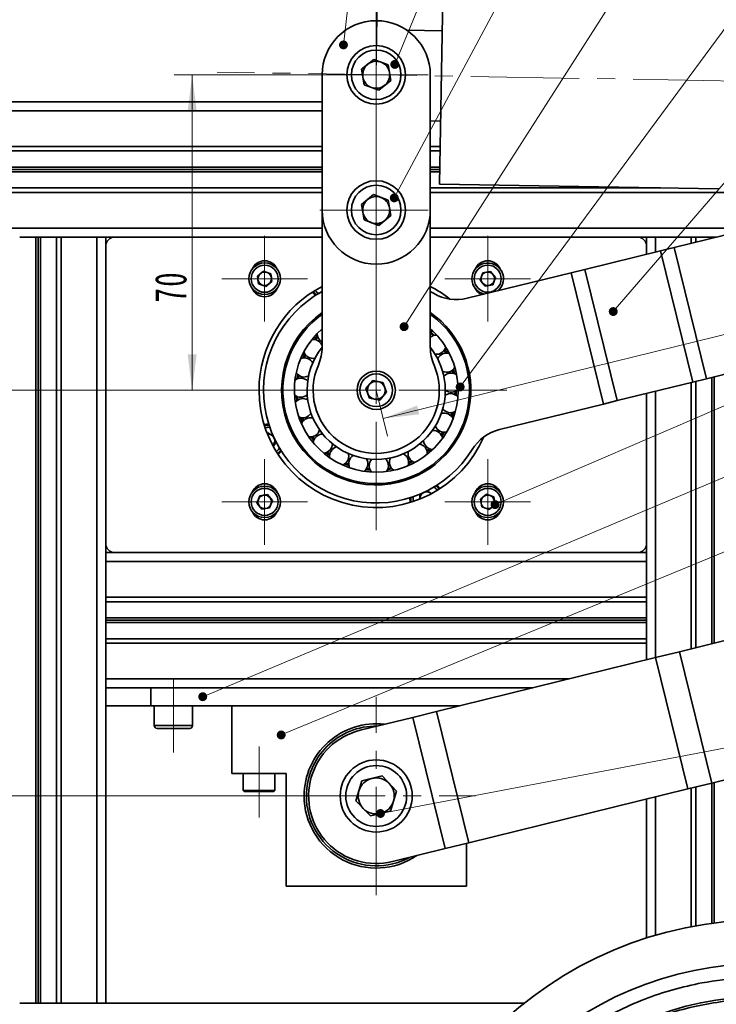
# Model space of a CAD drawing. Header units: millimetres. Extents: x -594 to 594, y -420 to 420.
# Tile 49 of 64: x -180 to -102, y 217 to 326. Entities that reach past the tile are written whole.
import ezdxf

# ---------------------------------------------------------------- set-up
doc = ezdxf.new("R2010")
doc.units = ezdxf.units.MM
doc.linetypes.add('点画线', pattern=[18, 12, -2, 2, -2])
doc.layers.get('0').update_dxf_attribs({"lineweight": 35})
for name, color, linetype, lineweight in [('中心线层', 1, '点画线', 18), ('几何体', 7, 'Continuous', 35), ('尺寸线层', 3, 'Continuous', 18), ('细实线层', 7, 'Continuous', 18)]:
    doc.layers.add(name, color=color, linetype=linetype, lineweight=lineweight)
doc.styles.add('标准', font='txt', dxfattribs={"width": 0.667})
doc.dimstyles.new('GB_尺寸', dxfattribs={"dimtxt": 3.5, "dimasz": 4, "dimexe": 2, "dimexo": 0, "dimtad": 1, "dimdsep": 46, "dimtxsty": '标准', "dimblk": '_CAXARROW', "dimcen": 0, "dimdle": 6, "dimazin": 2, "dimtfac": 0.707107, "dimtdec": 3, "dimtmove": 2, "dimatfit": 3, "dimfxl": 0, "dimfrac": 2, "dimtolj": 1, "dimtzin": 0, "dimarcsym": 0})

# ---------------------------------------------------------------- blocks, each defined once
blk = doc.blocks.new('*X18')
at = {"layer": '尺寸线层', "linetype": 'Continuous'}
for points in [[(-365.19, 360.07), (-361.19, 360.57), (-361.19, 359.57)], [(-140.19, 360.07), (-144.19, 360.57), (-144.19, 359.57)]]:
    blk.add_hatch(color=0, dxfattribs=at).paths.add_polyline_path(points, flags=0)
at = {"layer": '尺寸线层', "color": 0, "linetype": 'Continuous'}
for p, q in [((-365.19, 285.28), (-365.19, 362.07)), ((-140.19, 285.28), (-140.19, 362.07)), ((-365.19, 360.07), (-140.19, 360.07))]:
    blk.add_line(p, q, dxfattribs=at)
at = {"layer": '尺寸线层', "color": 0, "insert": (-252.69, 362.42), "char_height": 3.5, "width": 9.4793, "attachment_point": 5, "line_spacing_factor": 1.15057, "style": '标准'}
blk.add_mtext('\\T1.1;450', dxfattribs=at)
blk = doc.blocks.new('_CAXARROW')
blk.add_hatch(color=0).paths.add_polyline_path([(0, 0), (-1, 0.125), (-1, -0.125)], flags=0)
blk = doc.blocks.new('*X19')
at = {"layer": '尺寸线层', "linetype": 'Continuous'}
for points in [[(-66.6, 300.07), (-70.6, 299.6), (-70.36, 298.63)], [(-139.43, 282.15), (-135.66, 283.59), (-135.42, 282.62)]]:
    blk.add_hatch(color=0, dxfattribs=at).paths.add_polyline_path(points, flags=0)
at = {"layer": '尺寸线层', "color": 0, "linetype": 'Continuous'}
for p, q in [((-67.37, 303.2), (-66.12, 298.13)), ((-139.43, 282.15), (-66.6, 300.07)), ((-140.19, 285.28), (-138.95, 280.21))]:
    blk.add_line(p, q, dxfattribs=at)
at = {"layer": '尺寸线层', "color": 0, "insert": (-94.83, 295.55), "char_height": 3.5, "width": 9.3027, "attachment_point": 5, "rotation": 13.8242, "line_spacing_factor": 1.15057, "style": '标准'}
blk.add_mtext('\\T1.1;150', dxfattribs=at)
blk = doc.blocks.new('*X22')
at = {"layer": '尺寸线层', "linetype": 'Continuous'}
for points in [[(-160.61, 320.28), (-161.11, 316.28), (-160.11, 316.28)], [(-160.61, 285.28), (-161.11, 289.28), (-160.11, 289.28)]]:
    blk.add_hatch(color=0, dxfattribs=at).paths.add_polyline_path(points, flags=0)
at = {"layer": '尺寸线层', "color": 0, "linetype": 'Continuous'}
for p, q in [((-140.19, 320.28), (-162.61, 320.28)), ((-160.61, 285.28), (-160.61, 320.28)), ((-140.19, 285.28), (-162.61, 285.28))]:
    blk.add_line(p, q, dxfattribs=at)
at = {"layer": '尺寸线层', "color": 0, "insert": (-162.97, 296.77), "char_height": 3.5, "width": 7, "attachment_point": 5, "rotation": 90, "line_spacing_factor": 1.15057, "style": '标准'}
blk.add_mtext('\\T1.1;70', dxfattribs=at)
blk = doc.blocks.new('*X25')
at = {"layer": '尺寸线层', "linetype": 'Continuous'}
for points in [[(-139.82, 341.65), (-135.82, 342.08), (-135.83, 341.08)], [(-77.33, 340.57), (-81.32, 341.13), (-81.34, 340.13)]]:
    blk.add_hatch(color=0, dxfattribs=at).paths.add_polyline_path(points, flags=0)
at = {"layer": '尺寸线层', "color": 0, "linetype": 'Continuous'}
for p, q in [((-140.19, 320.28), (-139.79, 343.65)), ((-77.7, 319.2), (-77.3, 342.57)), ((-139.82, 341.65), (-77.33, 340.57))]:
    blk.add_line(p, q, dxfattribs=at)
at = {"layer": '尺寸线层', "color": 0, "char_height": 3.5, "attachment_point": 5, "rotation": 359.0045, "line_spacing_factor": 1.15057, "style": '标准'}
for s, insert, width in [('\\T1.1;125', (-108.54, 343.46), 9.0755), ('\\T1.1;行程20', (-108.63, 338.29), 19.7208)]:
    blk.add_mtext(s, dxfattribs=dict(at, insert=insert, width=width))
blk = doc.blocks.new('*X30')
at = {"layer": '尺寸线层', "linetype": 'Continuous'}
for points in [[(-199.04, 285.28), (-199.54, 281.28), (-198.54, 281.28)], [(-199.04, 240.28), (-199.54, 244.28), (-198.54, 244.28)]]:
    blk.add_hatch(color=0, dxfattribs=at).paths.add_polyline_path(points, flags=0)
at = {"layer": '尺寸线层', "color": 0, "linetype": 'Continuous'}
for p, q in [((-140.19, 285.28), (-201.04, 285.28)), ((-199.04, 240.28), (-199.04, 285.28)), ((-140.19, 240.28), (-201.04, 240.28))]:
    blk.add_line(p, q, dxfattribs=at)
at = {"layer": '尺寸线层', "color": 0, "insert": (-201.39, 262.78), "char_height": 3.5, "width": 7, "attachment_point": 5, "rotation": 90, "line_spacing_factor": 1.15057, "style": '标准'}
blk.add_mtext('\\T1.1;90', dxfattribs=at)
blk = doc.blocks.new('*X42')
at = {"layer": '细实线层', "lineweight": 18}
h = blk.add_hatch(color=0, dxfattribs=at)
edge = h.paths.add_edge_path(flags=0)
edge.add_arc((0, 0), 0.5, 0, 360)
at = {"layer": '细实线层', "color": 0}
for p, q in [((0, 0), (6.1, 54.31)), ((6.1, 54.31), (16.1, 54.31))]:
    blk.add_line(p, q, dxfattribs=at)
at = {"layer": '细实线层', "color": 0, "lineweight": 18, "insert": (11.1, 55.81), "char_height": 5, "width": 17, "attachment_point": 8, "line_spacing_factor": 1.15057, "style": '标准'}
blk.add_mtext('\\T1.1;11', dxfattribs=at)
blk = doc.blocks.new('*X43')
at = {"layer": '细实线层', "lineweight": 18}
h = blk.add_hatch(color=0, dxfattribs=at)
edge = h.paths.add_edge_path(flags=0)
edge.add_arc((0, 0), 0.5, 0, 360)
at = {"layer": '细实线层', "color": 0}
for p, q in [((0, 0), (23.17, 56.47)), ((23.17, 56.47), (33.17, 56.47))]:
    blk.add_line(p, q, dxfattribs=at)
at = {"layer": '细实线层', "color": 0, "lineweight": 18, "insert": (28.17, 57.97), "char_height": 5, "width": 17, "attachment_point": 8, "line_spacing_factor": 1.15057, "style": '标准'}
blk.add_mtext('\\T1.1;12', dxfattribs=at)
blk = doc.blocks.new('*X44')
at = {"layer": '细实线层', "lineweight": 18}
h = blk.add_hatch(color=0, dxfattribs=at)
edge = h.paths.add_edge_path(flags=0)
edge.add_arc((0, 0), 0.5, 0, 360)
at = {"layer": '细实线层', "color": 0}
for p, q in [((0, 0), (38.16, 71.28)), ((38.16, 71.28), (48.16, 71.28))]:
    blk.add_line(p, q, dxfattribs=at)
at = {"layer": '细实线层', "color": 0, "lineweight": 18, "insert": (43.16, 72.78), "char_height": 5, "width": 17, "attachment_point": 8, "line_spacing_factor": 1.15057, "style": '标准'}
blk.add_mtext('\\T1.1;13', dxfattribs=at)
blk = doc.blocks.new('*X45')
at = {"layer": '细实线层', "lineweight": 18}
h = blk.add_hatch(color=0, dxfattribs=at)
edge = h.paths.add_edge_path(flags=0)
edge.add_arc((0, 0), 0.5, 0, 360)
at = {"layer": '细实线层', "color": 0}
for p, q in [((0, 0), (54.69, 85.57)), ((54.69, 85.57), (64.69, 85.57))]:
    blk.add_line(p, q, dxfattribs=at)
at = {"layer": '细实线层', "color": 0, "lineweight": 18, "insert": (59.69, 87.07), "char_height": 5, "width": 17, "attachment_point": 8, "line_spacing_factor": 1.15057, "style": '标准'}
blk.add_mtext('\\T1.1;14', dxfattribs=at)
blk = doc.blocks.new('*X46')
at = {"layer": '细实线层', "lineweight": 18}
h = blk.add_hatch(color=0, dxfattribs=at)
edge = h.paths.add_edge_path(flags=0)
edge.add_arc((0, 0), 0.5, 0, 360)
at = {"layer": '细实线层', "color": 0}
for p, q in [((0, 0), (68.08, 92.25)), ((68.08, 92.25), (78.08, 92.25))]:
    blk.add_line(p, q, dxfattribs=at)
at = {"layer": '细实线层', "color": 0, "lineweight": 18, "insert": (73.08, 93.75), "char_height": 5, "width": 17, "attachment_point": 8, "line_spacing_factor": 1.15057, "style": '标准'}
blk.add_mtext('\\T1.1;15', dxfattribs=at)
blk = doc.blocks.new('*X47')
at = {"layer": '细实线层', "lineweight": 18}
h = blk.add_hatch(color=0, dxfattribs=at)
edge = h.paths.add_edge_path(flags=0)
edge.add_arc((0, 0), 0.5, 0, 360)
at = {"layer": '细实线层', "color": 0}
for p, q in [((0, 0), (72.26, 83.89)), ((72.26, 83.89), (82.26, 83.89))]:
    blk.add_line(p, q, dxfattribs=at)
at = {"layer": '细实线层', "color": 0, "lineweight": 18, "insert": (77.26, 85.39), "char_height": 5, "width": 17, "attachment_point": 8, "line_spacing_factor": 1.15057, "style": '标准'}
blk.add_mtext('\\T1.1;16', dxfattribs=at)
blk = doc.blocks.new('*X52')
at = {"layer": '细实线层', "lineweight": 18}
h = blk.add_hatch(color=0, dxfattribs=at)
edge = h.paths.add_edge_path(flags=0)
edge.add_arc((0, 0), 0.5, 0, 360)
at = {"layer": '细实线层', "color": 0}
blk.add_line((0, 0), (144.68, 62.48), dxfattribs=at)
blk = doc.blocks.new('*X54')
at = {"layer": '细实线层', "lineweight": 18}
h = blk.add_hatch(color=0, dxfattribs=at)
edge = h.paths.add_edge_path(flags=0)
edge.add_arc((0, 0), 0.5, 0, 360)
at = {"layer": '细实线层', "color": 0}
blk.add_line((0, 0), (167.51, 69.25), dxfattribs=at)
blk = doc.blocks.new('*X57')
at = {"layer": '细实线层', "lineweight": 18}
h = blk.add_hatch(color=0, dxfattribs=at)
edge = h.paths.add_edge_path(flags=0)
edge.add_arc((0, 0), 0.5, 0, 360)
at = {"layer": '细实线层', "color": 0}
blk.add_line((0, 0), (156.5, 29.74), dxfattribs=at)
blk = doc.blocks.new('*X88')
at = {"layer": '细实线层', "lineweight": 18}
h = blk.add_hatch(color=0, dxfattribs=at)
edge = h.paths.add_edge_path(flags=0)
edge.add_arc((0, 0), 0.5, 0, 360)
at = {"layer": '细实线层', "color": 0}
blk.add_line((0, 0), (177.11, 74.5), dxfattribs=at)

msp = doc.modelspace()

# ---------------------------------------------------------------- linework, layer by layer
at = {"layer": '中心线层'}
for p, q in [((-140.195, 314.031), (-140.195, 326.531)), ((-81.699, 319.264), (-157.837, 320.587)), ((-146.445, 320.281), (-133.945, 320.281)), ((-140.195, 299.031), (-140.195, 311.531)), ((-146.445, 305.281), (-133.945, 305.281)), ((-152.569, 292.905), (-152.569, 302.405)), ((-127.821, 292.905), (-127.821, 302.405)), ((-140.195, 269.781), (-140.195, 300.781)), ((-157.319, 297.655), (-147.819, 297.655)), ((-132.571, 297.655), (-123.071, 297.655)), ((-155.695, 285.281), (-124.695, 285.281)), ((-152.569, 268.157), (-152.569, 277.657)), ((-127.821, 268.157), (-127.821, 277.657)), ((-157.319, 272.907), (-147.819, 272.907)), ((-132.571, 272.907), (-123.071, 272.907)), ((-162.695, 253.281), (-162.695, 245.093)), ((-140.195, 229.281), (-140.195, 251.281)), ((-153.195, 245.781), (-153.195, 237.886)), ((-151.195, 240.281), (-129.195, 240.281))]:
    msp.add_line(p, q, dxfattribs=at)
at = {"layer": '几何体'}
for p, q in [((-133.171, 308.157), (-132.754, 332.153)), ((-136.792, 325.223), (-132.875, 325.155)), ((-141.814, 320.897), (-140.471, 321.991)), ((-140.471, 321.991), (-138.852, 321.375)), ((-138.852, 321.375), (-138.576, 319.665)), ((-146.195, 305.281), (-146.195, 320.281)), ((-141.538, 319.187), (-141.814, 320.897)), ((-134.195, 320.281), (-134.195, 305.281)), ((-139.919, 318.571), (-141.538, 319.187)), ((-138.576, 319.665), (-139.919, 318.571)), ((-146.195, 317.281), (-305.677, 317.281)), ((-305.156, 316.281), (-146.195, 316.281)), ((-133.049, 315.156), (-134.195, 315.176)), ((-146.195, 312.331), (-303.282, 312.331)), ((-146.195, 311.831), (-303.065, 311.831)), ((-133.098, 312.331), (-134.195, 312.331)), ((-133.107, 311.831), (-134.195, 311.831)), ((-146.195, 310.041), (-302.322, 310.041)), ((-146.195, 309.781), (-302.219, 309.781)), ((-302.116, 309.521), (-146.195, 309.521)), ((-133.138, 310.041), (-134.195, 310.041)), ((-133.142, 309.781), (-134.195, 309.781)), ((-134.195, 309.521), (-133.147, 309.521)), ((-71.863, 309.819), (-107.149, 301.136)), ((-133.171, 308.157), (-102.229, 307.619)), ((-146.195, 307.731), (-301.441, 307.731)), ((-301.261, 307.231), (-146.195, 307.231)), ((-141.816, 305.89), (-140.478, 306.99)), ((-140.478, 306.99), (-138.857, 306.381)), ((-108.648, 307.731), (-134.195, 307.731)), ((-134.195, 307.231), (-82.381, 307.231)), ((-141.533, 304.181), (-141.816, 305.89)), ((-138.857, 306.381), (-138.574, 304.672)), ((-146.195, 305.281), (-146.195, 290.077)), ((-134.195, 290.077), (-134.195, 305.281)), ((-139.912, 303.572), (-141.533, 304.181)), ((-138.574, 304.672), (-139.912, 303.572)), ((-146.195, 303.281), (-299.978, 303.281)), ((-98.434, 303.281), (-134.195, 303.281)), ((-179.745, 302.281), (-175.645, 302.281)), ((-177.955, 302.281), (-177.955, 217.281)), ((-177.695, 302.281), (-177.695, 217.281)), ((-177.435, 217.281), (-177.435, 302.281)), ((-175.645, 302.281), (-175.645, 217.281)), ((-175.645, 302.281), (-175.145, 302.281)), ((-175.145, 217.281), (-175.145, 302.281)), ((-171.195, 302.281), (-175.145, 302.281)), ((-171.195, 302.281), (-171.195, 217.281)), ((-170.195, 302.281), (-171.195, 302.281)), ((-170.195, 302.281), (-169.195, 302.281)), ((-170.195, 301.281), (-170.195, 302.281)), ((-146.195, 302.281), (-169.195, 302.281)), ((-111.195, 302.281), (-134.195, 302.281)), ((-111.195, 302.281), (-110.195, 302.281)), ((-110.195, 302.281), (-110.195, 301.281)), ((-109.195, 302.281), (-110.195, 302.281)), ((-109.195, 302.281), (-105.245, 302.281)), ((-109.195, 300.633), (-109.195, 302.281)), ((-105.245, 302.281), (-105.245, 301.605)), ((-105.245, 302.281), (-104.745, 302.281)), ((-104.745, 302.281), (-102.498, 302.281)), ((-104.745, 302.281), (-104.745, 301.728)), ((-102.955, 302.281), (-102.955, 302.168)), ((-102.695, 302.281), (-102.695, 302.232)), ((-170.195, 301.281), (-170.195, 268.281)), ((-117.046, 298.701), (-108.666, 300.763)), ((-110.195, 300.387), (-110.195, 301.281)), ((-108.666, 300.763), (-107.149, 301.136)), ((-105.082, 286.198), (-108.666, 300.763)), ((-107.149, 301.136), (-103.565, 286.571)), ((-153.38, 297.96), (-152.711, 298.51)), ((-152.711, 298.51), (-151.9, 298.205)), ((-151.9, 298.205), (-151.759, 297.351)), ((-130.094, 295.49), (-118.563, 298.328)), ((-128.675, 297.514), (-128.37, 298.324)), ((-128.37, 298.324), (-127.516, 298.466)), ((-127.516, 298.466), (-126.966, 297.797)), ((-118.563, 298.328), (-117.046, 298.701)), ((-114.979, 283.762), (-118.563, 298.328)), ((-117.046, 298.701), (-113.462, 284.135)), ((-153.238, 297.105), (-153.38, 297.96)), ((-152.428, 296.801), (-153.238, 297.105)), ((-151.759, 297.351), (-152.428, 296.801)), ((-128.125, 296.845), (-128.675, 297.514)), ((-126.966, 297.797), (-127.271, 296.986)), ((-146.94, 295.805), (-147.298, 296.169)), ((-146.339, 296.738), (-146.195, 296.655)), ((-133.834, 296.041), (-134.195, 296.247)), ((-127.271, 296.986), (-128.125, 296.845)), ((-126.43, 296.593), (-126.547, 296.363)), ((-103.565, 286.571), (-73.367, 294.002)), ((-133.881, 291.339), (-134.195, 291.65)), ((-134.092, 291.737), (-133.735, 291.38)), ((-132.481, 289.411), (-132.656, 289.722)), ((-132.577, 289.851), (-132.329, 289.411)), ((-131.653, 287.176), (-131.737, 287.523)), ((-131.626, 287.626), (-131.507, 287.136)), ((-148.785, 286.946), (-148.846, 286.594)), ((-141.331, 285.487), (-140.585, 286.368)), ((-140.585, 286.368), (-139.449, 286.162)), ((-105.082, 286.198), (-113.462, 284.135)), ((-103.565, 286.571), (-105.082, 286.198)), ((-104.745, 286.28), (-104.745, 256.728)), ((-102.955, 286.721), (-102.955, 257.168)), ((-102.695, 286.785), (-102.695, 257.232)), ((-140.941, 284.4), (-141.331, 285.487)), ((-139.449, 286.162), (-139.059, 285.075)), ((-131.458, 284.801), (-131.446, 285.158)), ((-131.311, 285.227), (-131.329, 284.723)), ((-109.195, 255.633), (-109.195, 285.185)), ((-105.245, 286.157), (-105.245, 256.605)), ((-149.003, 284.124), (-149.055, 284.626)), ((-148.916, 284.566), (-148.879, 284.211)), ((-139.805, 284.194), (-140.941, 284.4)), ((-139.059, 285.075), (-139.805, 284.194)), ((-113.462, 284.135), (-114.979, 283.762)), ((-110.195, 268.281), (-110.195, 284.939)), ((-114.979, 283.762), (-126.51, 280.925)), ((-148.365, 281.791), (-148.55, 282.26)), ((-148.4, 282.24), (-148.269, 281.908)), ((-131.911, 282.462), (-131.803, 282.802)), ((-152.635, 281.506), (-152.127, 281.555)), ((-152.598, 281.386), (-152.204, 281.431)), ((-152.434, 281.137), (-152.204, 281.181)), ((-152.204, 281.431), (-152.086, 281.427)), ((-152.204, 281.181), (-151.901, 281.124)), ((-152.204, 280.547), (-152.284, 280.501)), ((-151.62, 280.211), (-152.204, 280.547)), ((-151.454, 279.248), (-151.454, 279.85)), ((-147.12, 279.716), (-147.425, 280.118)), ((-147.275, 280.139), (-147.059, 279.855)), ((-151.65, 279.135), (-151.454, 279.248)), ((-150.719, 278.536), (-151.083, 278.178)), ((-145.362, 278.054), (-145.764, 278.359)), ((-145.625, 278.42), (-145.341, 278.204)), ((-143.255, 278.162), (-143.276, 278.261)), ((-143.22, 276.928), (-143.69, 277.113)), ((-143.573, 277.209), (-143.241, 277.078)), ((-140.855, 276.421), (-141.357, 276.473)), ((-141.27, 276.597), (-140.915, 276.561)), ((-138.887, 276.629), (-138.535, 276.69)), ((-133.45, 274.757), (-133.092, 274.393)), ((-153.424, 272.765), (-153.119, 273.576)), ((-153.119, 273.576), (-152.265, 273.717)), ((-152.265, 273.717), (-151.715, 273.048)), ((-136.42, 272.841), (-136.469, 273.349)), ((-134.941, 273.938), (-135.345, 273.705)), ((-135.345, 273.705), (-135.345, 273.219)), ((-135.345, 273.272), (-135.343, 273.22)), ((-134.051, 273.824), (-134.565, 274.121)), ((-128.631, 273.211), (-127.962, 273.761)), ((-128.49, 272.357), (-128.631, 273.211)), ((-127.962, 273.761), (-127.151, 273.456)), ((-127.151, 273.456), (-127.01, 272.602)), ((-152.874, 272.096), (-153.424, 272.765)), ((-152.019, 272.237), (-152.874, 272.096)), ((-151.715, 273.048), (-152.019, 272.237)), ((-127.679, 272.052), (-128.49, 272.357)), ((-127.01, 272.602), (-127.679, 272.052)), ((-170.195, 267.281), (-170.195, 268.281)), ((-110.195, 268.281), (-110.195, 267.281)), ((-169.195, 267.281), (-170.195, 267.281)), ((-170.195, 267.281), (-170.195, 266.281)), ((-111.195, 267.281), (-169.195, 267.281)), ((-110.195, 267.281), (-111.195, 267.281)), ((-110.195, 266.281), (-110.195, 267.281)), ((-170.195, 262.331), (-170.195, 266.281)), ((-170.195, 266.281), (-110.195, 266.281)), ((-110.195, 266.281), (-110.195, 262.331)), ((-73.416, 264.437), (-106.562, 256.281)), ((-110.195, 262.331), (-170.195, 262.331)), ((-170.195, 261.831), (-170.195, 262.331)), ((-110.195, 262.331), (-110.195, 261.831)), ((-110.195, 261.831), (-170.195, 261.831)), ((-170.195, 257.731), (-170.195, 261.831)), ((-110.195, 261.831), (-110.195, 257.731)), ((-110.195, 260.041), (-170.195, 260.041)), ((-110.195, 259.781), (-170.195, 259.781)), ((-170.195, 259.521), (-110.195, 259.521)), ((-110.195, 257.731), (-170.195, 257.731)), ((-170.195, 257.231), (-170.195, 257.731)), ((-170.195, 257.231), (-110.195, 257.231)), ((-170.195, 253.281), (-170.195, 257.231)), ((-110.195, 257.731), (-110.195, 257.231)), ((-110.195, 255.387), (-110.195, 257.231)), ((-133.498, 249.653), (-109.208, 255.63)), ((-109.208, 255.63), (-106.562, 256.281)), ((-105.623, 241.064), (-109.208, 255.63)), ((-106.562, 256.281), (-102.977, 241.715)), ((-170.195, 252.281), (-170.195, 253.281)), ((-118.753, 253.281), (-170.195, 253.281)), ((-170.195, 252.281), (-122.817, 252.281)), ((-170.195, 217.281), (-170.195, 252.281)), ((-165.195, 252.281), (-165.195, 250.281)), ((-165.195, 250.281), (-170.195, 250.281)), ((-165.195, 250.281), (-130.945, 250.281)), ((-164.82, 250.281), (-164.82, 248.093)), ((-160.57, 248.093), (-160.57, 250.281)), ((-156.195, 250.281), (-156.195, 242.781)), ((-136.144, 249.002), (-133.498, 249.653)), ((-133.498, 249.653), (-129.913, 235.087)), ((-164.82, 248.093), (-160.57, 248.093)), ((-141.987, 247.564), (-136.144, 249.002)), ((-132.559, 234.436), (-136.144, 249.002)), ((-160.882, 247.781), (-164.507, 247.781)), ((-102.977, 241.715), (-78.018, 247.857)), ((-156.195, 242.781), (-150.195, 242.781)), ((-154.945, 242.781), (-154.945, 240.886)), ((-151.445, 240.886), (-151.445, 242.781)), ((-150.195, 242.781), (-150.195, 230.281)), ((-141.791, 241.95), (-139.547, 242.498)), ((-139.547, 242.498), (-137.951, 240.828)), ((-142.439, 239.734), (-141.791, 241.95)), ((-102.977, 241.715), (-105.623, 241.064)), ((-102.955, 241.721), (-102.955, 226.154)), ((-102.695, 241.785), (-102.695, 226.188)), ((-154.945, 240.886), (-154.84, 240.781)), ((-154.945, 240.886), (-151.445, 240.886)), ((-151.55, 240.781), (-154.84, 240.781)), ((-151.55, 240.781), (-151.445, 240.886)), ((-137.951, 240.828), (-138.599, 238.612)), ((-105.623, 241.064), (-129.913, 235.087)), ((-105.245, 241.157), (-105.245, 225.785)), ((-104.745, 241.28), (-104.745, 225.876)), ((-140.843, 238.064), (-142.439, 239.734)), ((-110.195, 239.939), (-110.195, 224.535)), ((-109.195, 224.839), (-109.195, 240.185)), ((-138.599, 238.612), (-140.843, 238.064)), ((-129.913, 235.087), (-132.559, 234.436)), ((-130.195, 230.281), (-130.195, 235.018)), ((-138.403, 232.998), (-132.559, 234.436)), ((-150.195, 230.281), (-130.195, 230.281)), ((-175.645, 217.281), (-179.745, 217.281)), ((-175.145, 217.281), (-175.645, 217.281)), ((-171.195, 217.281), (-175.145, 217.281)), ((-170.195, 217.281), (-171.195, 217.281)), ((-123.802, 217.281), (-170.195, 217.281))]:
    msp.add_line(p, q, dxfattribs=at)
for points in [[(-146.827, 295.876), (-147.082, 296.104), (-147.193, 296.237)], [(-146.316, 296.75), (-146.251, 296.695), (-146.195, 296.655)], [(-128.581, 295.862), (-128.97, 296.191), (-129.211, 296.593)], [(-147.052, 290.929), (-146.909, 291.099), (-146.721, 291.309)], [(-146.67, 291.167), (-146.808, 291.011), (-146.904, 290.898)], [(-148.322, 288.869), (-148.276, 288.971), (-148.105, 289.325)], [(-148.017, 289.202), (-148.154, 288.916), (-148.171, 288.879)], [(-148.989, 286.544), (-148.989, 286.545), (-148.903, 287.041)], [(-131.655, 282.833), (-131.671, 282.778), (-131.808, 282.352)], [(-132.979, 280.332), (-132.834, 280.55), (-132.783, 280.63)], [(-132.632, 280.619), (-132.721, 280.478), (-132.909, 280.197)], [(-150.79, 278.649), (-150.916, 278.496), (-151.151, 278.283)], [(-134.582, 278.568), (-134.465, 278.668), (-134.313, 278.803)], [(-134.17, 278.752), (-134.377, 278.567), (-134.551, 278.42)], [(-136.601, 277.303), (-136.56, 277.322), (-136.279, 277.456)], [(-138.44, 276.572), (-138.931, 276.487), (-138.937, 276.486)], [(-136.155, 277.369), (-136.504, 277.2), (-136.611, 277.152)], [(-133.563, 274.685), (-133.52, 274.653), (-133.197, 274.325)], [(-136.3, 272.878), (-136.339, 273.128), (-136.341, 273.39)], [(-134.22, 273.922), (-134.139, 273.867), (-134.074, 273.812)]]:
    msp.add_lwpolyline(points, dxfattribs=at)
for centre, radius in [((-140.195, 320.281), 3.25), ((-140.195, 320.281), 2.75), ((-140.195, 305.281), 3.25), ((-140.195, 305.281), 2.75), ((-152.569, 297.655), 1.75), ((-152.569, 297.655), 1.5), ((-127.821, 297.655), 1.5), ((-140.195, 285.281), 2.125), ((-140.195, 285.281), 1.812), ((-152.569, 272.907), 1.75), ((-152.569, 272.907), 1.5), ((-127.821, 272.907), 1.75), ((-127.821, 272.907), 1.5), ((-140.195, 240.281), 4), ((-140.195, 240.281), 3.375), ((-97.336, 184.027), 42.5), ((-97.336, 184.027), 37.674), ((-97.336, 184.027), 34)]:
    msp.add_circle(centre, radius, dxfattribs=at)
for centre, radius, start, end in [((-140.195, 320.281), 6, 0, 180), ((-140.195, 320.281), 1.5, 129.17998, 189.17998), ((-140.195, 320.281), 1.5, 69.17998, 129.17998), ((-140.195, 320.281), 1.5, 9.17998, 69.17998), ((-140.195, 320.281), 1.5, 189.17998, 249.17998), ((-140.195, 320.281), 1.5, 309.17998, 9.17998), ((-140.195, 320.281), 1.5, 249.17998, 309.17998), ((-140.195, 305.281), 1.5, 129.41103, 189.41103), ((-140.195, 305.281), 1.5, 69.41103, 129.41103), ((-140.195, 305.281), 1.5, 9.41103, 69.41103), ((-140.195, 305.281), 6, 180, 0), ((-140.195, 305.281), 1.5, 189.41103, 249.41103), ((-140.195, 305.281), 1.5, 309.41103, 9.41103), ((-140.195, 305.281), 1.5, 249.41103, 309.41103), ((-169.195, 301.281), 1, 90, 180), ((-111.195, 301.281), 1, 0, 90), ((-152.569, 298.155), 1.5, 22.02431, 157.97569), ((-127.821, 297.655), 1.75, 310.83271, 256.81573), ((-127.821, 298.155), 1.5, 22.02431, 157.97569), ((-152.569, 297.655), 0.75, 129.41103, 189.41103), ((-152.569, 297.655), 0.75, 69.41103, 129.41103), ((-152.569, 297.655), 0.75, 9.41103, 69.41103), ((-127.821, 297.655), 0.75, 99.41103, 159.41103), ((-127.821, 297.655), 0.75, 39.41103, 99.41103), ((-152.569, 297.655), 0.75, 189.41103, 249.41103), ((-152.569, 297.655), 0.75, 309.41103, 9.41103), ((-127.821, 297.655), 0.75, 159.41103, 219.41103), ((-127.821, 297.655), 0.75, 219.41103, 279.41103), ((-127.821, 297.655), 0.75, 279.41103, 339.41103), ((-127.821, 297.655), 0.75, 339.41103, 39.41103), ((-152.569, 297.155), 1.5, 202.02431, 337.97569), ((-140.195, 285.281), 13, 117.48643, 180), ((-152.569, 297.655), 0.75, 249.41103, 309.41103), ((-140.195, 285.281), 12.5, 118.6854, 328.23953), ((-140.195, 285.281), 13, 51.12268, 62.51357), ((-131.289, 300.345), 5, 239.40891, 283.82422), ((-140.195, 285.281), 10.5, 124.8499, 283.82422), ((-140.195, 285.281), 10.5, 283.82422, 55.1501), ((-140.195, 285.281), 10.35, 125.43016, 189.76618), ((-140.195, 285.281), 10.35, 189.76618, 54.56984), ((-140.195, 285.281), 9.083, 131.34187, 9.76618), ((-140.195, 285.281), 9.083, 9.76618, 48.65813), ((-135.133, 291.953), 1.062, 331.93975, 1.96508), ((-147.197, 289.876), 1.063, 19.47556, 95.87812), ((-145.697, 291.595), 1.063, 181.9151, 242.06618), ((-133.52, 290.34), 1.062, 88.00206, 129.42042), ((-147.197, 289.876), 1.062, 197.56728, 281.30291), ((-140.195, 285.281), 7.667, 141.5007, 9.76618), ((-151.195, 290.077), 5, 336.44354, 0), ((-129.195, 290.077), 5, 180, 203.55646), ((-140.195, 285.281), 7.667, 9.76618, 38.4993), ((-133.52, 290.34), 1.063, 262.57727, 346.31291), ((-148.177, 287.817), 1.063, 27.79466, 111.5303), ((-132.403, 288.351), 1.062, 72.34988, 156.08552), ((-140.195, 285.281), 7, 156.44354, 23.55646), ((-132.403, 288.351), 1.062, 246.92509, 330.66073), ((-148.565, 285.569), 1.062, 43.44683, 127.18247), ((-148.177, 287.817), 1.063, 213.21945, 296.95509), ((-140.195, 285.281), 1, 79.73328, 139.73328), ((-140.195, 285.281), 1, 19.73328, 79.73328), ((-131.864, 286.135), 1.063, 56.69771, 140.43335), ((-140.195, 285.281), 13, 180, 336.52577), ((-140.195, 285.281), 1, 139.73328, 199.73328), ((-140.195, 285.281), 1, 319.73328, 19.73328), ((-131.864, 286.135), 1.062, 231.27292, 315.00856), ((-148.565, 285.569), 1.063, 228.87162, 312.60726), ((-148.332, 283.3), 1.062, 59.09901, 142.83465), ((-140.195, 285.281), 1, 199.73328, 259.73328), ((-140.195, 285.281), 1, 259.73328, 319.73328), ((-131.942, 283.856), 1.063, 41.04554, 124.78118), ((-131.942, 283.856), 1.063, 215.62075, 299.35638), ((-148.332, 283.3), 1.063, 244.5238, 328.25944), ((-147.496, 281.178), 1.062, 74.75118, 158.48682), ((-132.633, 281.682), 1.063, 25.39336, 109.129), ((-147.496, 281.178), 1.063, 260.17597, 343.91161), ((-133.884, 279.775), 1.062, 9.76618, 93.47683), ((-132.633, 281.682), 1.062, 199.96857, 283.70421), ((-125.315, 276.069), 5, 103.82422, 148.23953), ((-152.204, 279.681), 0.75, 60, 93.99247), ((-152.204, 279.681), 0.75, 0, 60), ((-152.204, 279.681), 0.75, 316.00753, 0), ((-146.119, 279.361), 1.063, 90.40336, 174.13899), ((-133.884, 279.775), 1.063, 184.3164, 268.05204), ((-146.119, 279.361), 1.063, 275.82815, 359.56378), ((-144.302, 277.982), 1.063, 106.05553, 189.79117), ((-135.604, 278.277), 1.063, 9.76618, 77.82465), ((-144.302, 277.982), 1.063, 291.48032, 9.76618), ((-142.18, 277.145), 1.063, 121.7077, 205.44334), ((-142.18, 277.145), 1.063, 9.76618, 30.86813), ((-139.911, 276.911), 1.063, 137.35988, 221.09551), ((-139.911, 276.911), 1.063, 9.76618, 46.52031), ((-137.664, 277.298), 1.063, 153.01205, 236.74769), ((-137.664, 277.298), 1.062, 9.76618, 62.17248), ((-137.664, 277.298), 1.063, 338.43684, 9.76618), ((-135.604, 278.277), 1.063, 168.66422, 252.39986), ((-135.604, 278.277), 1.062, 354.08902, 9.76618), ((-142.18, 277.145), 1.062, 307.13249, 9.76618), ((-139.911, 276.911), 1.063, 322.78467, 9.76618), ((-152.569, 273.407), 1.5, 22.02431, 157.97569), ((-127.821, 273.407), 1.5, 22.02431, 157.97569), ((-152.569, 272.907), 0.75, 159.41103, 219.41103), ((-152.569, 272.907), 0.75, 99.41103, 159.41103), ((-152.569, 272.907), 0.75, 39.41103, 99.41103), ((-152.569, 272.907), 0.75, 339.41103, 39.41103), ((-134.595, 273.272), 0.75, 120, 180), ((-134.595, 273.272), 0.75, 60, 120), ((-127.821, 272.907), 0.75, 129.41103, 189.41103), ((-127.821, 272.907), 0.75, 69.41103, 129.41103), ((-127.821, 272.907), 0.75, 9.41103, 69.41103), ((-152.569, 272.907), 0.75, 219.41103, 279.41103), ((-152.569, 272.907), 0.75, 279.41103, 339.41103), ((-127.821, 272.907), 0.75, 189.41103, 249.41103), ((-127.821, 272.907), 0.75, 249.41103, 309.41103), ((-127.821, 272.907), 0.75, 309.41103, 9.41103), ((-152.569, 272.407), 1.5, 202.02431, 337.97569), ((-127.821, 272.407), 1.5, 202.02431, 337.97569), ((-169.195, 268.281), 1, 180, 270), ((-111.195, 268.281), 1, 270, 0), ((-164.507, 248.093), 0.313, 180, 270), ((-160.882, 248.093), 0.313, 270, 360), ((-140.195, 240.281), 8, 83.46009, 180), ((-140.195, 240.281), 7.75, 89.23167, 180), ((-140.195, 240.281), 7.5, 103.82422, 283.82422), ((-140.195, 240.281), 2, 103.71003, 163.71003), ((-140.195, 240.281), 2, 43.71003, 103.71003), ((-140.195, 240.281), 2, 343.71003, 43.71003), ((-140.195, 240.281), 2, 163.71003, 223.71003), ((-140.195, 240.281), 8, 180, 304.18836), ((-140.195, 240.281), 7.75, 180, 298.41677), ((-140.195, 240.281), 2, 283.71003, 343.71003), ((-140.195, 240.281), 2, 223.71003, 283.71003)]:
    msp.add_arc(centre, radius, start, end, dxfattribs=at)
for points, knots in [([(-146.499, 295.974), (-146.539, 295.993), (-146.671, 296.058), (-146.815, 296.174), (-146.899, 296.281), (-146.92, 296.308)], [0, 0, 0, 0, 0.13558525, 0.44394461, 0.54649597, 0.54649597, 0.54649597, 0.54649597]), ([(-150.911, 278.932), (-150.923, 278.907), (-150.981, 278.791), (-151.091, 278.658), (-151.201, 278.572), (-151.231, 278.549)], [0, 0, 0, 0, 0.08416912, 0.39267824, 0.50677512, 0.50677512, 0.50677512, 0.50677512]), ([(-133.863, 274.574), (-133.832, 274.559), (-133.71, 274.498), (-133.56, 274.373), (-133.464, 274.248), (-133.43, 274.205)], [0, 0, 0, 0, 0.10346096, 0.41172014, 0.57838836, 0.57838836, 0.57838836, 0.57838836]), ([(-136.043, 272.997), (-136.07, 273.089), (-136.12, 273.258), (-136.072, 273.427), (-136.051, 273.505)], [0, 0, 0, 0, 0.28599232, 0.5279309, 0.5279309, 0.5279309, 0.5279309]), ([(-90.615, 148.498), (-91.704, 148.321), (-93.881, 147.968), (-97.244, 147.819), (-100.685, 147.965), (-104.2, 148.465), (-107.72, 149.326), (-111.189, 150.558), (-114.548, 152.154), (-117.743, 154.098), (-120.719, 156.361), (-123.433, 158.906), (-125.846, 161.685), (-127.934, 164.647), (-129.682, 167.737), (-131.08, 170.886), (-132.152, 174.074), (-132.915, 177.296), (-133.382, 180.575), (-133.548, 183.934), (-133.397, 187.376), (-132.899, 190.891), (-132.037, 194.411), (-130.805, 197.88), (-129.209, 201.239), (-127.265, 204.434), (-125.002, 207.41), (-122.457, 210.124), (-119.678, 212.537), (-116.716, 214.625), (-113.626, 216.374), (-110.477, 217.767), (-107.292, 218.856), (-105.135, 219.323), (-104.057, 219.557)], [0, 0, 0, 0, 3.3080648, 6.6162623, 10.0790392, 13.6297135, 17.2539811, 20.9354745, 24.6561319, 28.396685, 32.137238, 35.8578954, 39.5393889, 43.1636564, 46.7143307, 50.1771076, 53.4851062, 56.7933705, 60.1013691, 63.4096334, 66.8724103, 70.4230846, 74.0473521, 77.7288456, 81.449503, 85.190056, 88.9306091, 92.6512665, 96.3327599, 99.9570275, 103.5077018, 106.9704787, 110.2785441, 113.5867421, 113.5867421, 113.5867421, 113.5867421]), ([(-104.057, 219.557), (-102.533, 219.787), (-99.464, 220.251), (-94.749, 220.191), (-90.414, 219.603), (-86.522, 218.595), (-83.115, 217.339), (-79.862, 215.753), (-76.48, 213.664), (-73.096, 210.993), (-69.852, 207.675), (-67.053, 203.969), (-64.722, 199.882), (-62.914, 195.445), (-61.801, 191.157), (-61.252, 187.165), (-61.12, 183.556), (-61.344, 179.988), (-61.969, 176.142), (-63.113, 172.052), (-64.92, 167.779), (-67.096, 164.056), (-69.481, 160.876), (-71.93, 158.212), (-74.642, 155.798), (-77.897, 153.438), (-81.718, 151.307), (-86.085, 149.529), (-89.112, 148.84), (-90.615, 148.498)], [0, 0, 0, 0, 4.6194081, 9.3042415, 14.0920137, 17.7182791, 21.3506345, 24.9708302, 28.560979, 33.2628325, 37.8728792, 42.4497482, 47.164339, 51.9546604, 56.7877895, 60.4181127, 64.0302469, 67.6065437, 71.1303967, 75.7070284, 80.3170743, 85.0191645, 88.6093133, 92.2295089, 95.8618644, 99.4881298, 104.2756701, 108.9606165, 113.580146, 113.580146, 113.580146, 113.580146]), ([(-93.047, 150.551), (-94.072, 150.447), (-96.121, 150.239), (-99.275, 150.287), (-102.473, 150.615), (-105.72, 151.279), (-108.939, 152.273), (-112.102, 153.613), (-115.144, 155.287), (-118.012, 157.276), (-120.659, 159.55), (-123.046, 162.071), (-125.14, 164.795), (-126.913, 167.659), (-128.373, 170.634), (-129.502, 173.645), (-130.327, 176.688), (-130.859, 179.733), (-131.112, 182.813), (-131.08, 185.966), (-130.747, 189.164), (-130.084, 192.411), (-129.09, 195.63), (-127.75, 198.793), (-126.076, 201.835), (-124.087, 204.703), (-121.813, 207.35), (-119.292, 209.737), (-116.568, 211.831), (-113.704, 213.604), (-110.729, 215.065), (-107.718, 216.189), (-104.677, 217.031), (-102.642, 217.346), (-101.624, 217.503)], [0, 0, 0, 0, 3.087614, 6.1753606, 9.4482889, 12.7214794, 16.1042291, 19.5403912, 23.0131074, 26.5043934, 29.9956794, 33.4683956, 36.9045577, 40.2873074, 43.5602356, 46.8334262, 49.9209739, 53.0087873, 56.096335, 59.1841485, 62.4570767, 65.7302673, 69.113017, 72.5491791, 76.0218953, 79.5131813, 83.0044673, 86.4771835, 89.9133456, 93.2960952, 96.5690235, 99.8422141, 102.9298286, 106.0175758, 106.0175758, 106.0175758, 106.0175758])]:
    msp.add_open_spline(points, degree=3, knots=knots, dxfattribs=at)

# ---------------------------------------------------------------- block references
at = {"layer": '细实线层'}
for name, p in [('*X44', (-138.192, 306.628)), ('*X43', (-138.134, 321.434)), ('*X47', (-113.902, 294.021)), ('*X42', (-143.828, 323.6)), ('*X45', (-137.101, 292.342)), ('*X46', (-130.882, 285.655)), ('*X52', (-127.01, 272.602)), ('*X88', (-159.441, 251.294)), ('*X54', (-150.736, 247.049)), ('*X57', (-139.721, 238.338))]:
    msp.add_blockref(name, p, dxfattribs=at)

# ---------------------------------------------------------------- dimensions: what is measured, and where the dimension line sits
at = {"layer": '尺寸线层'}
dim = msp.add_linear_dim(base=(-140.195, 360.067), p1=(-365.195, 285.281), p2=(-140.195, 285.281), text='450', dimstyle='GB_尺寸', override={"dimscale": 1, "dimsah": 1, "dimtfac": 1, "dimtfill": 1, "dimtzin": 0}, dxfattribs=at)
dim.commit()
dim.dimension.update_dxf_attribs({"geometry": '*X18', "text_midpoint": (-252.695, 362.423)})
for base, p1, p2, angle, text, picture, middle in [((-77.333, 340.565), (-140.195, 320.281), (-77.704, 319.195), 359.00449, '125\\X行程20', '*X25', (-108.537, 343.464)), ((-199.036, 285.281), (-140.195, 240.281), (-140.195, 285.281), 90, '90', '*X30', (-201.392, 262.781))]:
    dim = msp.add_linear_dim(base=base, p1=p1, p2=p2, angle=angle, text=text, dimstyle='GB_尺寸', override={"dimscale": 1, "dimsah": 1, "dimtfac": 1, "dimtfill": 1, "dimtzin": 0}, dxfattribs=at)
    dim.commit()
    dim.dimension.update_dxf_attribs({"geometry": picture, "text_midpoint": middle})
for base, p2, angle, text, picture, middle in [((-160.614, 320.281), (-140.195, 320.281), 90, '70', '*X22', (-162.97, 296.774)), ((-66.598, 300.073), (-67.367, 303.202), 13.82422, '150', '*X19', (-94.833, 295.552))]:
    dim = msp.add_linear_dim(base=base, p1=(-140.195, 285.281), p2=p2, angle=angle, text=text, dimstyle='GB_尺寸', override={"dimscale": 1, "dimsah": 1, "dimtfac": 1, "dimtfill": 1, "dimtzin": 0}, dxfattribs=at)
    dim.commit()
    dim.dimension.update_dxf_attribs({"geometry": picture, "text_midpoint": middle, "dimtype": 160})

doc.saveas('drawing.dxf')
